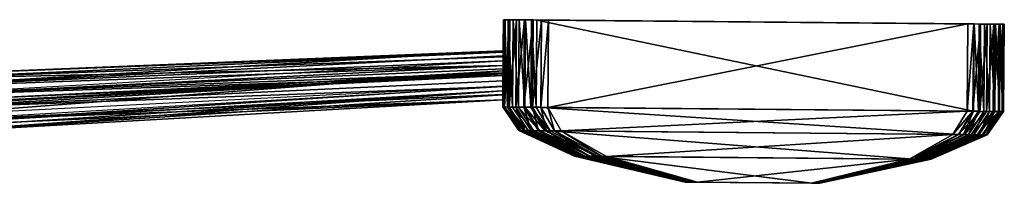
# Model space of a CAD drawing. Header units: inches. Extents: x -655 to -481, y 25 to 552.
# Tile 23 of 256: x -502.51 to -481.18, y 39.97 to 43.52. Entities that reach past the tile are written whole.
import ezdxf

# ---------------------------------------------------------------- set-up
doc = ezdxf.new("R2010")
doc.units = ezdxf.units.IN
doc.header["$MEASUREMENT"] = 0
doc.layers.add('bus-mirrors', color=8, linetype='Continuous')

msp = doc.modelspace()

# ---------------------------------------------------------------- meshes
at = {"layer": 'bus-mirrors'}
mesh = msp.add_polyface(dxfattribs=at)
corners = [(-491.052, 43.507, 121.107), (-491.224, 41.617, 121.073), (-491.068, 41.615, 121.107), (-491.209, 43.509, 121.073), (-491.404, 41.618, 120.983), (-491.388, 43.51, 120.983), (-491.589, 41.62, 120.85), (-491.573, 43.512, 120.85), (-491.762, 41.622, 120.692), (-491.747, 43.513, 120.692), (-491.908, 41.623, 120.523), (-491.892, 43.515, 120.523), (-492.007, 41.624, 120.36), (-491.992, 43.516, 120.36), (-492.044, 41.624, 120.217), (-490.927, 41.107, 121.073), (-490.781, 41.106, 121.107), (-491.095, 41.108, 120.983), (-491.268, 41.11, 120.85), (-491.43, 41.112, 120.692), (-491.566, 41.113, 120.523), (-491.659, 41.114, 120.36), (-491.694, 41.114, 120.217), (-490.289, 40.559, 120.593), (-490.393, 40.56, 120.426), (-490.464, 40.561, 120.263), (-490.49, 40.561, 120.122), (-492.001, 43.516, 97.286), (-491.943, 41.623, 97.133), (-492.017, 41.624, 97.286), (-491.927, 43.515, 97.133), (-491.835, 41.622, 96.975), (-491.82, 43.514, 96.975), (-491.707, 41.621, 96.826), (-491.691, 43.513, 96.826), (-491.569, 41.62, 96.702), (-491.554, 43.512, 96.702), (-491.436, 41.619, 96.617), (-491.421, 43.51, 96.617), (-491.32, 41.618, 96.585), (-492.044, 41.624, 97.42), (-491.668, 41.114, 97.286), (-491.694, 41.114, 97.42), (-491.599, 41.113, 97.133), (-491.498, 41.112, 96.975), (-491.378, 41.111, 96.826), (-491.25, 41.11, 96.702), (-491.125, 41.109, 96.617), (-491.017, 41.108, 96.585), (-490.471, 40.561, 97.383), (-490.418, 40.56, 97.231), (-490.341, 40.559, 97.074), (-490.25, 40.559, 96.926), (-490.152, 40.558, 96.803), (-490.49, 40.561, 97.516)]
mesh.append_faces([[corners[k] for k in face] for face in [(0, 1, 2), (3, 4, 1), (5, 6, 4), (7, 8, 6), (9, 10, 8), (11, 12, 10), (13, 14, 12), (2, 1, 15), (2, 15, 16), (1, 4, 17), (1, 17, 15), (4, 6, 18), (4, 18, 17), (6, 8, 19), (6, 19, 18), (8, 10, 20), (8, 20, 19), (10, 12, 21), (10, 21, 20), (12, 14, 22), (12, 22, 21), (18, 19, 23), (19, 20, 24), (20, 21, 25), (21, 22, 26), (21, 26, 25), (27, 28, 29), (30, 31, 28), (32, 33, 31), (34, 35, 33), (36, 37, 35), (38, 39, 37), (40, 29, 41), (40, 41, 42), (29, 28, 43), (29, 43, 41), (28, 31, 44), (28, 44, 43), (31, 33, 45), (31, 45, 44), (33, 35, 46), (33, 46, 45), (35, 37, 47), (35, 47, 46), (37, 39, 48), (37, 48, 47), (42, 41, 49), (41, 43, 50), (41, 50, 49), (43, 44, 51), (44, 45, 52), (45, 46, 53), (42, 49, 54), (14, 42, 22), (22, 54, 26), (14, 40, 42), (22, 42, 54)]])
mesh = msp.add_polyface(dxfattribs=at)
corners = [(-491.052, 43.507, 121.107), (-491.209, 43.509, 121.073), (-491.224, 41.617, 121.073), (-491.388, 43.51, 120.983), (-491.404, 41.618, 120.983), (-491.573, 43.512, 120.85), (-491.589, 41.62, 120.85), (-491.747, 43.513, 120.692), (-491.762, 41.622, 120.692), (-491.892, 43.515, 120.523), (-491.908, 41.623, 120.523), (-491.992, 43.516, 120.36), (-492.007, 41.624, 120.36), (-492.029, 43.516, 120.217), (-492.044, 41.624, 120.217), (-492.033, 42.925, 107.533), (-492.034, 42.839, 107.295), (-492.034, 42.87, 107.672), (-492.038, 42.365, 107.108), (-492.038, 42.372, 107.8), (-492.039, 42.315, 107.661), (-492.039, 42.295, 107.182), (-492.039, 42.249, 107.294), (-492.038, 42.452, 107.057), (-492.037, 42.522, 107.877), (-492.036, 42.627, 107.04), (-492.035, 42.712, 107.861), (-492.035, 42.809, 107.767), (-492.035, 42.733, 107.076), (-492.034, 42.912, 107.381), (-492.035, 42.811, 107.185), (-492.039, 42.309, 107.517), (-492.038, 42.429, 102.291), (-492.039, 42.307, 101.818), (-492.038, 42.34, 102.422), (-492.038, 42.405, 102.133), (-492.038, 42.367, 101.918), (-492.038, 42.433, 102.037), (-492.041, 42.071, 102.629), (-492.04, 42.194, 102.624), (-492.039, 42.291, 102.553), (-492.029, 43.516, 97.42), (-492.017, 41.624, 97.286), (-492.044, 41.624, 97.42), (-492.001, 43.516, 97.286), (-491.927, 43.515, 97.133), (-491.943, 41.623, 97.133), (-491.82, 43.514, 96.975), (-491.835, 41.622, 96.975), (-491.691, 43.513, 96.826), (-491.707, 41.621, 96.826), (-491.554, 43.512, 96.702), (-491.569, 41.62, 96.702), (-491.421, 43.51, 96.617), (-491.436, 41.619, 96.617), (-491.304, 43.509, 96.585), (-491.32, 41.618, 96.585), (-492.04, 42.181, 101.752)]
mesh.append_faces([[corners[k] for k in face] for face in [(0, 1, 2), (1, 3, 4), (3, 5, 6), (5, 7, 8), (7, 9, 10), (9, 11, 12), (11, 13, 14), (15, 16, 17), (18, 19, 20), (21, 20, 22), (23, 19, 18), (20, 21, 18), (23, 24, 19), (25, 26, 23), (23, 26, 24), (17, 25, 27), (25, 17, 28), (29, 16, 15), (30, 17, 16), (28, 17, 30), (31, 20, 19), (31, 22, 20), (26, 27, 25), (32, 33, 34), (35, 36, 32), (33, 32, 36), (36, 35, 37), (35, 29, 37), (38, 25, 39), (25, 38, 23), (39, 25, 40), (32, 29, 35), (34, 29, 32), (40, 29, 34), (40, 28, 30), (30, 16, 40), (28, 40, 25), (29, 40, 16), (14, 13, 15), (17, 14, 15), (14, 26, 27), (14, 17, 27), (14, 24, 26), (15, 13, 29), (41, 42, 43), (41, 44, 42), (44, 45, 46), (45, 47, 48), (47, 49, 50), (49, 51, 52), (51, 53, 54), (53, 55, 56), (41, 29, 13), (41, 43, 37), (34, 57, 40), (57, 34, 33), (41, 37, 29)]])
mesh = msp.add_polyface(dxfattribs=at)
corners = [(-490.781, 41.106, 121.107), (-490.927, 41.107, 121.073), (-489.906, 40.555, 120.972), (-489.795, 40.554, 121.006), (-491.095, 41.108, 120.983), (-490.034, 40.557, 120.882), (-491.268, 41.11, 120.85), (-490.166, 40.558, 120.75), (-490.289, 40.559, 120.593), (-491.43, 41.112, 120.692), (-490.393, 40.56, 120.426), (-491.566, 41.113, 120.523), (-490.464, 40.561, 120.263), (-487.828, 39.994, 120.294), (-487.918, 39.995, 120.177), (-487.968, 39.996, 120.052), (-488.015, 39.996, 119.903), (-488.054, 39.996, 119.744), (-488.081, 39.997, 119.589), (-490.49, 40.561, 120.122), (-488.09, 39.997, 119.455), (-490.49, 40.561, 97.516), (-488.083, 39.997, 98.059), (-488.09, 39.997, 98.186), (-491.599, 41.113, 97.133), (-490.341, 40.559, 97.074), (-490.418, 40.56, 97.231), (-491.498, 41.112, 96.975), (-490.25, 40.559, 96.926), (-491.378, 41.111, 96.826), (-490.152, 40.558, 96.803), (-491.25, 41.11, 96.702), (-491.125, 41.109, 96.617), (-489.975, 40.556, 96.687), (-491.017, 41.108, 96.585), (-487.896, 39.995, 97.398), (-490.471, 40.561, 97.383), (-488.063, 39.996, 97.915), (-488.034, 39.996, 97.765), (-488, 39.996, 97.625), (-487.963, 39.995, 97.508), (-491.304, 43.509, 96.585), (-481.844, 41.531, 96.585), (-491.32, 41.618, 96.585), (-482.161, 41.027, 96.585), (-483.154, 40.494, 96.714), (-481.177, 43.417, 97.304), (-492.001, 43.516, 97.286), (-492.029, 43.516, 97.42), (-491.927, 43.515, 97.133), (-491.82, 43.514, 96.975), (-491.691, 43.513, 96.826), (-491.554, 43.512, 96.702), (-491.421, 43.51, 96.617), (-491.573, 43.512, 120.85), (-491.388, 43.51, 120.983), (-491.747, 43.513, 120.692), (-491.892, 43.515, 120.523), (-491.992, 43.516, 120.36), (-492.029, 43.516, 120.217)]
mesh.append_faces([[corners[k] for k in face] for face in [(0, 1, 2), (0, 2, 3), (1, 4, 5), (1, 5, 2), (4, 6, 7), (4, 7, 5), (6, 8, 7), (9, 10, 8), (11, 12, 10), (3, 2, 13), (2, 5, 14), (2, 14, 13), (5, 7, 15), (5, 15, 14), (7, 8, 16), (7, 16, 15), (8, 10, 17), (8, 17, 16), (10, 12, 18), (10, 18, 17), (12, 19, 20), (12, 20, 18), (21, 22, 23), (24, 25, 26), (27, 28, 25), (29, 30, 28), (31, 32, 33), (31, 33, 30), (32, 34, 33), (30, 33, 35), (21, 36, 22), (36, 26, 37), (36, 37, 22), (26, 25, 38), (26, 38, 37), (25, 28, 39), (25, 39, 38), (28, 30, 40), (28, 40, 39), (30, 35, 40), (41, 42, 43), (43, 44, 34), (34, 45, 33), (46, 47, 48), (46, 49, 47), (46, 50, 49), (46, 51, 50), (46, 52, 51), (46, 53, 52), (19, 23, 20), (19, 21, 23), (46, 54, 55), (46, 56, 54), (46, 57, 56), (46, 58, 57), (46, 59, 58), (46, 48, 59)]])
mesh = msp.add_polyface(dxfattribs=at)
corners = [(-482.927, 40.491, 120.513), (-485.273, 39.971, 120.005), (-485.235, 39.97, 119.827), (-483.027, 40.492, 120.701), (-485.313, 39.971, 120.154), (-483.134, 40.493, 120.858), (-485.352, 39.972, 120.256), (-481.968, 43.424, 121.107), (-491.068, 41.615, 121.107), (-481.983, 41.532, 121.107), (-490.781, 41.106, 121.107), (-482.291, 41.028, 121.107), (-489.795, 40.554, 121.006), (-483.237, 40.494, 120.966), (-487.828, 39.994, 120.294), (-491.052, 43.507, 121.107), (-481.696, 43.421, 120.958), (-481.546, 43.42, 120.8), (-481.406, 43.419, 120.612), (-481.288, 43.418, 120.41), (-481.207, 43.417, 120.215), (-481.177, 43.417, 120.045), (-485.203, 39.97, 119.637), (-485.182, 39.97, 119.453), (-485.174, 39.97, 119.292), (-483.154, 40.494, 96.714), (-485.288, 39.971, 97.493), (-485.348, 39.972, 97.398), (-483.069, 40.493, 96.787), (-485.255, 39.971, 97.594), (-482.981, 40.492, 96.893), (-485.224, 39.97, 97.714), (-482.899, 40.491, 97.02), (-485.198, 39.97, 97.843), (-485.18, 39.97, 97.968), (-485.174, 39.97, 98.076), (-489.975, 40.556, 96.687), (-487.896, 39.995, 97.398), (-491.304, 43.509, 96.585), (-481.829, 43.423, 96.585), (-481.844, 41.531, 96.585), (-491.32, 41.618, 96.585), (-482.161, 41.027, 96.585), (-491.017, 41.108, 96.585), (-481.177, 43.417, 97.304), (-491.421, 43.51, 96.617), (-488.09, 39.997, 98.186), (-488.083, 39.997, 98.059), (-488.063, 39.996, 97.915), (-488.034, 39.996, 97.765), (-488, 39.996, 97.625), (-487.963, 39.995, 97.508), (-491.209, 43.509, 121.073), (-491.388, 43.51, 120.983), (-487.918, 39.995, 120.177), (-487.968, 39.996, 120.052), (-488.015, 39.996, 119.903), (-488.054, 39.996, 119.744), (-488.081, 39.997, 119.589), (-488.09, 39.997, 119.455)]
mesh.append_faces([[corners[k] for k in face] for face in [(0, 1, 2), (3, 4, 1), (5, 6, 4), (7, 8, 9), (9, 10, 11), (11, 12, 13), (13, 14, 6), (7, 15, 8), (9, 8, 10), (11, 10, 12), (13, 12, 14), (16, 15, 7), (17, 15, 16), (18, 15, 17), (19, 15, 18), (20, 15, 19), (21, 15, 20), (4, 6, 14), (1, 4, 14), (2, 1, 14), (22, 2, 14), (23, 22, 14), (24, 23, 14), (25, 26, 27), (28, 29, 26), (30, 31, 29), (32, 33, 31), (34, 35, 27), (33, 34, 27), (31, 33, 27), (29, 31, 27), (26, 29, 27), (36, 27, 37), (38, 39, 40), (41, 40, 42), (43, 42, 25), (36, 25, 27), (44, 38, 45), (44, 39, 38), (35, 46, 47), (35, 47, 48), (35, 48, 49), (35, 49, 50), (35, 50, 51), (35, 51, 37), (35, 37, 27), (44, 15, 21), (44, 52, 15), (44, 53, 52), (35, 24, 14), (35, 14, 54), (35, 54, 55), (35, 55, 56), (35, 56, 57), (35, 57, 58), (35, 58, 59), (35, 59, 46)]])
mesh = msp.add_polyface(dxfattribs=at)
corners = [(-481.177, 43.417, 120.045), (-481.223, 41.525, 120.215), (-481.193, 41.525, 120.045), (-481.207, 43.417, 120.215), (-481.304, 41.526, 120.41), (-481.288, 43.418, 120.41), (-481.421, 41.527, 120.612), (-481.406, 43.419, 120.612), (-481.562, 41.528, 120.8), (-481.546, 43.42, 120.8), (-481.711, 41.529, 120.958), (-481.696, 43.421, 120.958), (-481.857, 41.531, 121.067), (-481.841, 43.423, 121.067), (-481.983, 41.532, 121.107), (-481.58, 41.021, 120.215), (-481.656, 41.022, 120.41), (-481.765, 41.023, 120.612), (-481.897, 41.024, 120.8), (-482.037, 41.025, 120.958), (-482.172, 41.027, 121.067), (-482.291, 41.028, 121.107), (-481.968, 43.424, 121.107), (-481.829, 43.423, 96.585), (-481.74, 41.53, 96.613), (-481.844, 41.531, 96.585), (-481.724, 43.422, 96.613), (-481.62, 41.529, 96.686), (-481.605, 43.421, 96.686), (-481.497, 41.527, 96.793), (-481.481, 43.419, 96.793), (-481.381, 41.526, 96.921), (-481.365, 43.418, 96.921), (-481.284, 41.526, 97.057), (-481.269, 43.417, 97.057), (-481.218, 41.525, 97.189), (-481.202, 43.417, 97.189), (-481.193, 41.525, 97.304), (-482.063, 41.026, 96.613), (-482.161, 41.027, 96.585), (-481.952, 41.025, 96.686), (-481.836, 41.024, 96.793), (-481.728, 41.023, 96.921), (-481.638, 41.022, 97.057), (-481.575, 41.021, 97.189), (-481.552, 41.021, 97.304), (-481.177, 43.417, 97.304), (-481.552, 41.021, 120.045)]
mesh.append_faces([[corners[k] for k in face] for face in [(0, 1, 2), (3, 4, 1), (5, 6, 4), (7, 8, 6), (9, 10, 8), (11, 12, 10), (13, 14, 12), (2, 1, 15), (1, 4, 16), (4, 6, 17), (6, 8, 18), (8, 10, 19), (8, 19, 18), (10, 12, 20), (10, 20, 19), (12, 14, 21), (12, 21, 20), (0, 3, 1), (3, 5, 4), (5, 7, 6), (7, 9, 8), (9, 11, 10), (11, 13, 12), (13, 22, 14), (11, 22, 13), (23, 24, 25), (26, 27, 24), (28, 29, 27), (30, 31, 29), (32, 33, 31), (34, 35, 33), (36, 37, 35), (25, 24, 38), (25, 38, 39), (24, 27, 40), (24, 40, 38), (27, 29, 41), (29, 31, 42), (31, 33, 43), (33, 35, 44), (35, 37, 45), (26, 23, 28), (23, 26, 24), (26, 28, 27), (28, 30, 29), (30, 32, 31), (32, 34, 33), (34, 36, 35), (36, 46, 37), (36, 23, 46), (34, 23, 36), (32, 23, 34), (30, 23, 32), (28, 23, 30), (46, 2, 37), (46, 0, 2), (37, 2, 47)]])
mesh = msp.add_polyface(dxfattribs=at)
corners = [(-505.316, 41.239, 101.702), (-504.964, 42.961, 100.047), (-504.979, 41.105, 100.21), (-504.971, 42.232, 100.001), (-504.972, 42.313, 99.712), (-504.972, 42.054, 100.074), (-504.974, 41.865, 100.033), (-505.301, 43.095, 101.54), (-506.539, 43.125, 101.752), (-504.979, 41.673, 99.566), (-505.036, 40.437, 92.566), (-505.029, 41.19, 92.934), (-505.029, 41.071, 92.808), (-505.031, 41.042, 92.595), (-505.063, 41.139, 92.351), (-505.03, 41.039, 92.71), (-505.051, 41.632, 92.499), (-505.021, 42.293, 92.403), (-505.026, 41.662, 92.888), (-505.089, 41.413, 92.19), (-505.354, 40.31, 91.075), (-506.547, 42.158, 90.702), (-506.562, 40.302, 90.864), (-505.338, 42.165, 90.912), (-505.083, 41.229, 92.242), (-504.979, 41.73, 99.37), (-504.979, 41.885, 99.245), (-504.977, 42.076, 99.229), (-505.023, 41.583, 93.082), (-505.025, 41.304, 93.106), (-492.041, 41.975, 101.77), (-492.041, 42.075, 101.743), (-506.554, 41.269, 101.915), (-492.039, 42.309, 107.517), (-492.043, 41.778, 102.044), (-492.038, 42.34, 102.422), (-492.041, 42.071, 102.629), (-492.038, 42.405, 102.133), (-492.038, 42.365, 107.108), (-492.036, 42.627, 107.04)]
mesh.append_faces([[corners[k] for k in face] for face in [(0, 1, 2), (3, 1, 4), (5, 1, 3), (2, 5, 6), (2, 1, 5), (7, 1, 0), (7, 8, 1), (2, 6, 9), (10, 11, 12), (10, 13, 14), (13, 10, 15), (12, 15, 10), (13, 15, 12), (16, 17, 18), (17, 19, 16), (10, 14, 20), (20, 21, 22), (23, 14, 24), (19, 23, 24), (17, 23, 19), (23, 21, 20), (23, 20, 14), (1, 17, 4), (17, 25, 18), (17, 26, 25), (17, 27, 26), (2, 28, 18), (29, 2, 28), (11, 2, 29), (10, 2, 11), (17, 8, 23), (30, 14, 13), (14, 30, 24), (24, 31, 19), (21, 8, 22), (4, 17, 27), (9, 18, 25), (2, 9, 18), (23, 8, 21), (1, 8, 17), (22, 8, 32), (32, 7, 0), (33, 25, 9), (13, 11, 34), (2, 32, 0), (18, 35, 16), (34, 11, 29), (35, 18, 28), (36, 28, 29), (37, 19, 16), (8, 7, 32), (26, 38, 25), (22, 32, 20), (10, 32, 2), (20, 32, 10), (39, 27, 26)]])
mesh = msp.add_polyface(dxfattribs=at)
corners = [(-492.039, 42.221, 107.457), (-492.039, 42.249, 107.294), (-492.039, 42.309, 107.517), (-492.042, 41.891, 101.833), (-492.042, 41.892, 102.505), (-492.043, 41.807, 102.374), (-492.043, 41.834, 101.952), (-492.043, 41.778, 102.044), (-492.041, 41.975, 101.77), (-492.042, 41.968, 102.586), (-492.043, 41.757, 102.212), (-492.038, 42.452, 107.057), (-492.038, 42.365, 107.108), (-492.039, 42.295, 107.182), (-492.041, 42.071, 102.629), (-492.044, 41.624, 120.217), (-492.038, 42.372, 107.8), (-492.037, 42.522, 107.877), (-492.041, 42.075, 101.743), (-492.044, 41.624, 97.42), (-492.04, 42.181, 101.752), (-505.083, 41.229, 92.242), (-504.971, 42.232, 100.001), (-492.035, 42.809, 107.767), (-492.035, 42.712, 107.861), (-504.979, 41.73, 99.37), (-504.977, 42.076, 99.229), (-492.036, 42.627, 107.04), (-492.035, 42.733, 107.076), (-504.972, 42.313, 99.712), (-492.034, 42.839, 107.295), (-492.038, 42.34, 102.422), (-505.023, 41.583, 93.082), (-492.04, 42.194, 102.624), (-505.025, 41.304, 93.106), (-505.089, 41.413, 92.19), (-492.038, 42.405, 102.133), (-504.974, 41.865, 100.033), (-504.979, 41.673, 99.566), (-504.979, 41.885, 99.245), (-505.051, 41.632, 92.499), (-505.031, 41.042, 92.595), (-492.038, 42.433, 102.037), (-492.038, 42.367, 101.918), (-492.039, 42.291, 102.553), (-492.039, 42.307, 101.818), (-504.972, 42.054, 100.074)]
mesh.append_faces([[corners[k] for k in face] for face in [(0, 1, 2), (3, 4, 5), (5, 6, 7), (6, 5, 3), (4, 3, 8), (8, 9, 4), (7, 10, 5), (0, 4, 1), (9, 11, 12), (9, 13, 4), (11, 14, 9), (4, 5, 0), (13, 9, 12), (1, 4, 13), (15, 16, 17), (16, 15, 2), (0, 15, 2), (15, 0, 5), (10, 15, 5), (18, 19, 20), (19, 18, 8), (21, 8, 18), (22, 23, 24), (2, 25, 12), (26, 27, 28), (23, 22, 29), (30, 29, 26), (31, 32, 33), (33, 32, 14), (34, 14, 4), (18, 35, 36), (29, 30, 23), (17, 22, 24), (2, 37, 17), (37, 2, 38), (39, 11, 12), (39, 27, 11), (26, 28, 30), (36, 40, 31), (4, 7, 34), (41, 7, 3), (41, 3, 8), (19, 8, 3), (42, 19, 43), (44, 18, 33), (8, 14, 9), (19, 15, 10), (7, 19, 10), (6, 19, 7), (19, 3, 6), (18, 33, 14), (18, 44, 20), (45, 19, 20), (43, 19, 45), (18, 8, 14), (17, 37, 46), (17, 46, 22)]])
mesh = msp.add_polyface(dxfattribs=at)
corners = [(-481.193, 41.525, 120.045), (-481.58, 41.021, 120.215), (-481.552, 41.021, 120.045), (-481.223, 41.525, 120.215), (-481.656, 41.022, 120.41), (-481.304, 41.526, 120.41), (-481.765, 41.023, 120.612), (-481.421, 41.527, 120.612), (-481.897, 41.024, 120.8), (-482.786, 40.49, 120.12), (-482.765, 40.49, 119.951), (-482.844, 40.491, 120.314), (-482.927, 40.491, 120.513), (-483.027, 40.492, 120.701), (-482.037, 41.025, 120.958), (-483.134, 40.493, 120.858), (-482.172, 41.027, 121.067), (-483.237, 40.494, 120.966), (-482.291, 41.028, 121.107), (-485.182, 39.97, 119.453), (-485.174, 39.97, 119.292), (-485.203, 39.97, 119.637), (-485.235, 39.97, 119.827), (-485.273, 39.971, 120.005), (-485.313, 39.971, 120.154), (-485.352, 39.972, 120.256), (-481.62, 41.529, 96.686), (-481.836, 41.024, 96.793), (-481.952, 41.025, 96.686), (-481.497, 41.527, 96.793), (-481.728, 41.023, 96.921), (-481.381, 41.526, 96.921), (-481.638, 41.022, 97.057), (-481.284, 41.526, 97.057), (-481.575, 41.021, 97.189), (-481.218, 41.525, 97.189), (-481.552, 41.021, 97.304), (-482.161, 41.027, 96.585), (-482.063, 41.026, 96.613), (-483.154, 40.494, 96.714), (-483.069, 40.493, 96.787), (-482.981, 40.492, 96.893), (-482.899, 40.491, 97.02), (-482.83, 40.491, 97.155), (-482.782, 40.49, 97.286), (-482.765, 40.49, 97.401), (-485.288, 39.971, 97.493), (-485.255, 39.971, 97.594), (-485.224, 39.97, 97.714), (-485.198, 39.97, 97.843), (-485.18, 39.97, 97.968), (-485.174, 39.97, 98.076), (-481.193, 41.525, 97.304)]
mesh.append_faces([[corners[k] for k in face] for face in [(0, 1, 2), (3, 4, 1), (5, 6, 4), (7, 8, 6), (2, 1, 9), (2, 9, 10), (1, 4, 11), (1, 11, 9), (4, 6, 12), (4, 12, 11), (6, 8, 13), (6, 13, 12), (8, 14, 15), (8, 15, 13), (14, 16, 17), (14, 17, 15), (16, 18, 17), (10, 9, 19), (10, 19, 20), (9, 11, 21), (9, 21, 19), (11, 12, 22), (11, 22, 21), (12, 13, 23), (13, 15, 24), (15, 17, 25), (26, 27, 28), (29, 30, 27), (31, 32, 30), (33, 34, 32), (35, 36, 34), (37, 38, 39), (38, 28, 40), (38, 40, 39), (28, 27, 41), (28, 41, 40), (27, 30, 42), (27, 42, 41), (30, 32, 43), (30, 43, 42), (32, 34, 44), (32, 44, 43), (34, 36, 45), (34, 45, 44), (39, 40, 46), (40, 41, 47), (41, 42, 48), (42, 43, 49), (43, 44, 50), (43, 50, 49), (44, 45, 51), (44, 51, 50), (52, 2, 36), (36, 10, 45), (45, 20, 51), (36, 2, 10), (45, 10, 20)]])

doc.saveas('drawing.dxf')
